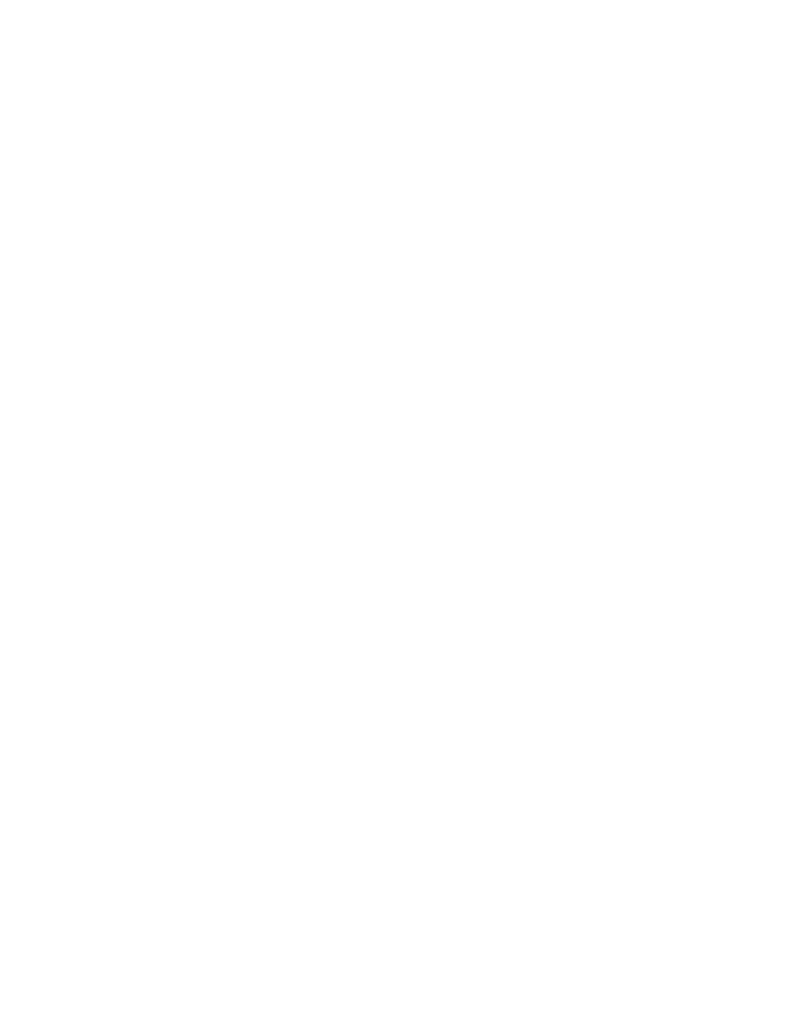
# Model space of a CAD drawing. Header units: millimetres. Extents: x -1777 to 1198744, y 17256 to 76241.
# Tile 52 of 201: x 110001 to 114402, y 48378 to 54038. Entities that reach past the tile are written whole.
import ezdxf

# ---------------------------------------------------------------- set-up
doc = ezdxf.new("R2010")
doc.units = ezdxf.units.MM
doc.layers.add('Beschriftung', color=7, linetype='Continuous', lineweight=9)
doc.styles.add('LBB3.5M1000', font='isocp.shx', dxfattribs={"height": 3.5})

msp = doc.modelspace()

# ---------------------------------------------------------------- texts
at = {"insert": (107503.31914, 53937.54468), "char_height": 200, "width": 602.3620889, "attachment_point": 1, "style": 'LBB3.5M1000', "bg_fill": 2}
msp.add_mtext('\\pi36.311;{\\fArial|b1|i0|c0|p34;(EX)}', dxfattribs=at)
at = {"layer": 'Beschriftung', "insert": (66046.37884, 50412.25145), "char_height": 150, "width": 2941.2407164, "attachment_point": 1, "style": 'LBB3.5M1000', "bg_fill": 2}
msp.add_mtext('\\pi98.673;{\\fArial|b1|i0|c0|p34;GROUNDING CONNECTION\\P\\pi307.46;ERDUNGSANSCHLUSS}', dxfattribs=at)

# ---------------------------------------------------------------- next in the draw order: texts
at = {"layer": 'Beschriftung', "insert": (63838.00175, 49871.04459), "char_height": 80, "width": 2941.2407164, "attachment_point": 1, "style": 'LBB3.5M1000', "bg_fill": 2}
msp.add_mtext('\\pi1252.5;{\\fArial|b0|i0|c0|p34;(INSIDE)\\P\\pi1264.9;(INNEN)\\P\\pi1068;NOT TO SCALE\\P\\pi995.01;OHNE MASSSTAB}', dxfattribs=at)

# ---------------------------------------------------------------- next in the draw order: texts
at = {"layer": 'Beschriftung', "insert": (-641.05085, 52759.07674), "char_height": 500, "width": 7399.7669481, "attachment_point": 1, "style": 'LBB3.5M1000'}
msp.add_mtext('\\pi2004.5;{\\fArial|b0|i0|c0|p34;TOP VIEW\\P\\pi1431.8;\\fArial|b0|i1|c0|p34;DRAUFSICHT\\P\\pi64.583;\\fArial|b0|i0|c0|p34;\\H0.6x;(SECTION THROUGH PUMP HOUSE)\\P\\pi330.31;\\fArial|b0|i1|c0|p34;(SCHNITT DURCH PUMPENHAUS)}', dxfattribs=at)

# ---------------------------------------------------------------- next in the draw order: texts
at = {"layer": 'Beschriftung', "insert": (95182.88329, 50412.25145), "char_height": 150, "width": 2941.2407164, "attachment_point": 1, "style": 'LBB3.5M1000', "bg_fill": 2}
msp.add_mtext('\\pi98.673;{\\fArial|b1|i0|c0|p34;GROUNDING CONNECTION\\P\\pi307.46;ERDUNGSANSCHLUSS}', dxfattribs=at)

# ---------------------------------------------------------------- next in the draw order: texts
at = {"layer": 'Beschriftung', "insert": (92974.50621, 49871.04459), "char_height": 80, "width": 2941.2407164, "attachment_point": 1, "style": 'LBB3.5M1000', "bg_fill": 2}
msp.add_mtext('\\pi1252.5;{\\fArial|b0|i0|c0|p34;(INSIDE)\\P\\pi1264.9;(INNEN)\\P\\pi1068;NOT TO SCALE\\P\\pi995.01;OHNE MASSSTAB}', dxfattribs=at)

# ---------------------------------------------------------------- next in the draw order: texts
at = {"layer": 'Beschriftung', "insert": (93647.08673, 50412.25145), "char_height": 150, "width": 1358.368794, "attachment_point": 1, "style": 'LBB3.5M1000', "bg_fill": 2}
msp.add_mtext('\\pi115.3;{\\fArial|b1|i0|c0|p34;DETAIL "X"}', dxfattribs=at)

doc.saveas('drawing.dxf')
